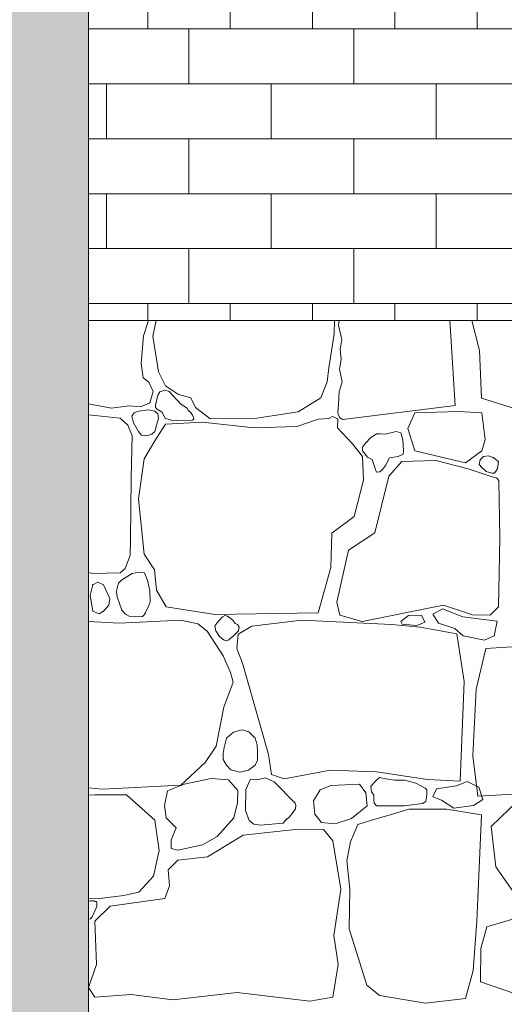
# Model space of a CAD drawing. Header units: millimetres. Extents: x 16408 to 141596, y -21057 to 26364.
# Tile 98 of 115: x 59757 to 60348, y -3564 to -2363. Entities that reach past the tile are written whole.
import ezdxf

# ---------------------------------------------------------------- set-up
doc = ezdxf.new("R2010")
doc.units = ezdxf.units.MM
doc.header["$MEASUREMENT"] = 0
doc.linetypes.add('Wipeout_Contour', pattern=[1000, 0, -1000])
doc.layers.add('0_Nr_pióra__101', color=7, linetype='Continuous', lineweight=5, true_color=0xb2b2b2)
doc.layers.add('_elementy3d_Nr_pióra__101', color=7, linetype='Continuous', lineweight=5, true_color=0xb2b2b2)
doc.layers.add('0_Nr_pióra__24', color=7, linetype='Continuous', lineweight=15)
doc.layers.add('_elementy3d', color=7, linetype='Continuous')

# ---------------------------------------------------------------- blocks, each defined once
blk = doc.blocks.new('*X6')
at = {"layer": '_elementy3d_Nr_pióra__101', "color": 253, "linetype": 'Continuous', "lineweight": 5, "true_color": 0xb2b2b2}
for p, q in [((59907.7, -2748.7), (59913.8, -2730)), ((59923.2, -2730), (59919.1, -2749.2)), ((60140.3, -2746.5), (60140.7, -2730)), ((60146.5, -2730), (60145.6, -2735.7)), ((60145.6, -2735.7), (60149.6, -2753.2)), ((60287.8, -2833.7), (60281.5, -2730)), ((60317.7, -2766.7), (60308.3, -2730)), ((59904.7, -2782.7), (59907.7, -2748.7)), ((59919.1, -2749.2), (59926, -2792.6)), ((60133.8, -2787.9), (60140.3, -2746.5)), ((60149.6, -2753.2), (60147.7, -2765.4)), ((60147.7, -2765.4), (60148.8, -2777.2)), ((60320, -2824.8), (60317.7, -2766.7)), ((59907.4, -2800), (59904.7, -2782.7)), ((60148.8, -2777.2), (60146.6, -2789.7)), ((59926, -2792.6), (59934.4, -2809.9)), ((60131.8, -2805.2), (60133.8, -2787.9)), ((60146.6, -2789.7), (60150, -2804.9)), ((59914.4, -2805.5), (59907.4, -2800)), ((59919.6, -2816.9), (59914.4, -2805.5)), ((59934.4, -2809.9), (59950.5, -2820.6)), ((60123.9, -2824.5), (60131.8, -2805.2)), ((60150, -2804.9), (60146.5, -2817.3)), ((59915.6, -2830.5), (59919.6, -2816.9)), ((59925.4, -2821.1), (59922.2, -2833.4)), ((59927.6, -2817.4), (59925.4, -2821.1)), ((59933.6, -2815.2), (59927.6, -2817.4)), ((59938.9, -2816.8), (59933.6, -2815.2)), ((59953.4, -2832.1), (59938.9, -2816.8)), ((59950.5, -2820.6), (59965.4, -2824.5)), ((60146.5, -2817.3), (60145.5, -2832.4)), ((59840.5, -2831.8), (59868.6, -2837.2)), ((59868.6, -2837.2), (59889.9, -2834.2)), ((59889.9, -2834.2), (59904, -2835.7)), ((59904, -2835.7), (59915.6, -2830.5)), ((59922.2, -2833.4), (59922.4, -2836.5)), ((59956.5, -2834.4), (59953.4, -2832.1)), ((59960.8, -2837.2), (59956.5, -2834.4)), ((59965.4, -2824.5), (59971.1, -2836.2)), ((60096.2, -2841.6), (60123.9, -2824.5)), ((60145.5, -2832.4), (60144.9, -2843)), ((60150.9, -2850.8), (60287.8, -2833.7)), ((60408.9, -2852.7), (60320, -2824.8)), ((59879.2, -2849.5), (59840.5, -2845.2)), ((59896.4, -2842.7), (59893.6, -2846.7)), ((59901.5, -2840.6), (59896.4, -2842.7)), ((59914.1, -2839.3), (59901.5, -2840.6)), ((59921.6, -2840.6), (59914.1, -2839.3)), ((59925.2, -2844), (59921.6, -2840.6)), ((59922.4, -2836.5), (59924.3, -2838.2)), ((59924.3, -2838.2), (59930.4, -2841.9)), ((59926.1, -2849.4), (59925.2, -2844)), ((59930.4, -2841.9), (59934.3, -2849.9)), ((59962.3, -2839.9), (59960.8, -2837.2)), ((59965.4, -2842.6), (59962.3, -2839.9)), ((59967.7, -2845.8), (59965.4, -2842.6)), ((59968.9, -2848.5), (59967.7, -2845.8)), ((59971.1, -2836.2), (59988.7, -2849.8)), ((60040.7, -2850.3), (60096.2, -2841.6)), ((60144.9, -2843), (60146.6, -2848.6)), ((60238.6, -2843), (60230, -2862)), ((60292, -2841), (60238.6, -2843)), ((60320.3, -2843), (60292, -2841)), ((60324.4, -2875.2), (60320.3, -2843)), ((59888.8, -2858), (59879.2, -2849.5)), ((59893.8, -2871), (59888.8, -2858)), ((59893.6, -2846.7), (59895.4, -2855.1)), ((59895.4, -2855.1), (59901.5, -2865.4)), ((59921.6, -2865.4), (59926.1, -2849.4)), ((59934.4, -2856.5), (59921.6, -2877.1)), ((59934.3, -2849.9), (59939.9, -2851.1)), ((59979.5, -2854), (59934.4, -2856.5)), ((59939.9, -2851.1), (59943.2, -2852.4)), ((59943.2, -2852.4), (59948.1, -2852.1)), ((59948.1, -2852.1), (59967.5, -2851.6)), ((59967.5, -2851.6), (59969, -2850.4)), ((59969, -2850.4), (59968.9, -2848.5)), ((60042.4, -2861.2), (59979.5, -2854)), ((59988.7, -2849.8), (60040.7, -2850.3)), ((60120.7, -2850.5), (60094.7, -2859.5)), ((60133.8, -2849.7), (60120.7, -2850.5)), ((60138.2, -2847.4), (60133.8, -2849.7)), ((60144.6, -2850.1), (60138.2, -2847.4)), ((60144.2, -2861.2), (60144.6, -2850.1)), ((60146.6, -2848.6), (60150.9, -2850.8)), ((59901.5, -2865.4), (59905.5, -2870)), ((59905.5, -2870), (59912, -2870.7)), ((59912, -2870.7), (59918.1, -2868.8)), ((59918.1, -2868.8), (59921.6, -2865.4)), ((60094.7, -2859.5), (60042.4, -2861.2)), ((60162.6, -2880.8), (60144.2, -2861.2)), ((60192.4, -2868.4), (60185.1, -2873)), ((60197, -2868.3), (60192.4, -2868.4)), ((60202.7, -2868.9), (60197, -2868.3)), ((60216.1, -2865.4), (60202.7, -2868.9)), ((60221.7, -2867.3), (60216.1, -2865.4)), ((60223.9, -2875.6), (60221.7, -2867.3)), ((60230, -2862), (60238.6, -2889.1)), ((59892.5, -2921.5), (59893.8, -2871)), ((59921.6, -2877.1), (59908.7, -2898.8)), ((60174.9, -2895.9), (60162.6, -2880.8)), ((60178.4, -2879.7), (60174.9, -2884.9)), ((60185.1, -2873), (60178.4, -2879.7)), ((60224.8, -2889.2), (60223.9, -2875.6)), ((60320.3, -2889.1), (60324.4, -2875.2)), ((60174.9, -2884.9), (60174.9, -2889.1)), ((60174.9, -2889.1), (60180.8, -2896.7)), ((60218.3, -2895.9), (60224.6, -2893.3)), ((60224.6, -2893.3), (60224.8, -2889.2)), ((60238.6, -2889.1), (60300.5, -2903.8)), ((60300.5, -2903.8), (60320.3, -2889.1)), ((59908.7, -2898.8), (59901.5, -2947.6)), ((60175.9, -2924.8), (60174.9, -2895.9)), ((60180.8, -2896.7), (60186.8, -2899.7)), ((60186.8, -2899.7), (60190.5, -2912)), ((60202.8, -2907.1), (60207.7, -2897.7)), ((60223, -2902.3), (60207.1, -2920.1)), ((60207.7, -2897.7), (60218.3, -2895.9)), ((60264.1, -2900.8), (60223, -2902.3)), ((60303.7, -2911), (60264.1, -2900.8)), ((60317.2, -2905.8), (60318.2, -2900)), ((60320.3, -2909.6), (60317.2, -2905.8)), ((60318.2, -2900), (60322.6, -2896)), ((60322.6, -2896), (60328.6, -2895.2)), ((60328.6, -2895.2), (60334.2, -2897.2)), ((60334.2, -2897.2), (60340.8, -2902.3)), ((60340.8, -2902.3), (60339.7, -2910.8)), ((60190.5, -2912), (60191.9, -2915.3)), ((60191.9, -2915.3), (60195.8, -2914.8)), ((60195.8, -2914.8), (60199.3, -2912.1)), ((60199.3, -2912.1), (60202.8, -2907.1)), ((60330.5, -2920.1), (60303.7, -2911)), ((60325.8, -2914.2), (60320.3, -2909.6)), ((60332.5, -2916.6), (60325.8, -2914.2)), ((60335.5, -2916.3), (60332.5, -2916.6)), ((60337.1, -2914.6), (60335.5, -2916.3)), ((60339.7, -2910.8), (60337.1, -2914.6)), ((59891.8, -2996.8), (59892.5, -2921.5)), ((60164.8, -2969.2), (60175.9, -2924.8)), ((60207.1, -2920.1), (60189.8, -2989)), ((60338.5, -2922.4), (60330.5, -2920.1)), ((60341.1, -2925.4), (60338.5, -2922.4)), ((60341.1, -2927.8), (60341.1, -2925.4)), ((60341.4, -2948.1), (60341.1, -2927.8)), ((59901.5, -2947.6), (59908.4, -3015.2)), ((60342.4, -2995.9), (60341.4, -2948.1)), ((60137.3, -2989.5), (60164.8, -2969.2)), ((60136.3, -3031.3), (60137.3, -2989.5)), ((60189.8, -2989), (60157.6, -3010.5)), ((59891.3, -3016.9), (59891.8, -2996.8)), ((60340.9, -3079.4), (60342.4, -2995.9)), ((60157.6, -3010.5), (60143.5, -3073.7)), ((59885.3, -3032.7), (59891.3, -3016.9)), ((59908.4, -3015.2), (59921.3, -3034.3)), ((59840.5, -3037.6), (59846.1, -3038.9)), ((59846.1, -3038.9), (59879.2, -3037.8)), ((59879.2, -3037.8), (59885.3, -3032.7)), ((59902.7, -3037), (59893.9, -3039)), ((59908.9, -3037.9), (59902.7, -3037)), ((59911.4, -3044), (59908.9, -3037.9)), ((59921.3, -3034.3), (59923.8, -3059.3)), ((60120.7, -3086.8), (60136.3, -3031.3)), ((59851.9, -3049.4), (59845.8, -3052.6)), ((59858.9, -3052.6), (59851.9, -3049.4)), ((59877.1, -3050.7), (59875.6, -3056.1)), ((59881.2, -3046.5), (59877.1, -3050.7)), ((59893.9, -3039), (59881.2, -3046.5)), ((59913.2, -3048.6), (59911.4, -3044)), ((59915.3, -3059.9), (59913.2, -3048.6)), ((59845.8, -3052.6), (59842.6, -3065.8)), ((59866.8, -3069.5), (59858.9, -3052.6)), ((59875.6, -3056.1), (59874.8, -3061.3)), ((59874.8, -3061.3), (59875.7, -3067.3)), ((59915.9, -3073.2), (59915.3, -3059.9)), ((59923.8, -3059.3), (59935.4, -3079.6)), ((59842.6, -3065.8), (59845.8, -3084.8)), ((59865.6, -3077.4), (59866.8, -3069.5)), ((59875.7, -3067.3), (59881.2, -3083.6)), ((59913.6, -3079.8), (59915.9, -3073.2)), ((60143.5, -3073.7), (60147.2, -3089.8)), ((59845.8, -3084.8), (59853.6, -3088.1)), ((59853.6, -3088.1), (59858.9, -3084.8)), ((59858.9, -3084.8), (59865.6, -3077.4)), ((59881.2, -3083.6), (59885.8, -3088.6)), ((59910.2, -3086.9), (59911.4, -3083.6)), ((59911.4, -3083.6), (59913.6, -3079.8)), ((59935.4, -3079.6), (59994.6, -3088.8)), ((59994.6, -3088.8), (60120.7, -3086.8)), ((60174.4, -3097.2), (60273.5, -3077.4)), ((60272.6, -3082.1), (60260.5, -3088.3)), ((60297.3, -3091.6), (60272.6, -3082.1)), ((60273.5, -3077.4), (60309.2, -3089.3)), ((60330.5, -3089.8), (60340.9, -3079.4)), ((59878, -3099.5), (59840.5, -3097.4)), ((59953.4, -3095.7), (59878, -3099.5)), ((59885.8, -3088.6), (59891.1, -3091.4)), ((59891.1, -3091.4), (59898.5, -3091.5)), ((59898.5, -3091.5), (59906.7, -3091.3)), ((59906.7, -3091.3), (59908.4, -3089.3)), ((59908.4, -3089.3), (59910.2, -3086.9)), ((59974.1, -3100.2), (59953.4, -3095.7)), ((60000.6, -3095.7), (59997, -3099.4)), ((60003.9, -3091.5), (60000.6, -3095.7)), ((60007.1, -3090.1), (60003.9, -3091.5)), ((60010.2, -3090.8), (60007.1, -3090.1)), ((60016.7, -3095.7), (60010.2, -3090.8)), ((60019.4, -3099.7), (60016.7, -3095.7)), ((60100.9, -3095.7), (60039.7, -3102.9)), ((60210.1, -3101.2), (60100.9, -3095.7)), ((60147.2, -3089.8), (60174.4, -3097.2)), ((60221.7, -3097.5), (60230.8, -3090.1)), ((60223.2, -3100.7), (60221.7, -3097.5)), ((60230.8, -3090.1), (60246.7, -3089.5)), ((60250.8, -3098.3), (60241.1, -3102.2)), ((60246.7, -3089.5), (60250.8, -3098.3)), ((60260.5, -3088.3), (60267.6, -3099.5)), ((60322.7, -3095.1), (60297.3, -3091.6)), ((60309.2, -3089.3), (60330.5, -3089.8)), ((60339.1, -3096.9), (60322.7, -3095.1)), ((60335.3, -3114.8), (60339.1, -3096.9)), ((59985.5, -3109.1), (59974.1, -3100.2)), ((60005, -3139.1), (59985.5, -3109.1)), ((59997, -3099.4), (59994.9, -3102.7)), ((59994.9, -3102.7), (59996, -3108.9)), ((59996, -3108.9), (60000.6, -3115.6)), ((60016.7, -3115.6), (60023.7, -3108.7)), ((60022.4, -3101.2), (60019.4, -3099.7)), ((60024.3, -3104.4), (60022.4, -3101.2)), ((60039.7, -3102.9), (60023.1, -3112.8)), ((60023.7, -3108.7), (60024.3, -3104.4)), ((60245, -3104.4), (60210.1, -3101.2)), ((60241.1, -3102.2), (60223.2, -3100.7)), ((60289.8, -3112.3), (60245, -3104.4)), ((60267.6, -3099.5), (60287.3, -3106)), ((60287.3, -3106), (60297.6, -3114.8)), ((60000.6, -3115.6), (60006.2, -3120)), ((60006.2, -3120), (60009, -3120.8)), ((60009, -3120.8), (60011.9, -3119.9)), ((60011.9, -3119.9), (60014, -3117.8)), ((60014, -3117.8), (60016.7, -3115.6)), ((60023.1, -3112.8), (60021.4, -3130.4)), ((60298.8, -3170.5), (60289.8, -3112.3)), ((60297.6, -3114.8), (60323.5, -3120.1)), ((60323.5, -3120.1), (60335.3, -3114.8)), ((60021.4, -3130.4), (60028.4, -3148)), ((60325.1, -3130.1), (60313.4, -3179.9)), ((60369.9, -3127.4), (60325.1, -3130.1)), ((60013.7, -3159.4), (60005, -3139.1)), ((60028.4, -3148), (60049.9, -3223.8)), ((60017.2, -3171.3), (60013.7, -3159.4)), ((60294.1, -3292.1), (60298.8, -3170.5)), ((60005.8, -3201.7), (60017.2, -3171.3)), ((60313.4, -3179.9), (60309.5, -3261.3)), ((59996.4, -3249.3), (60005.8, -3201.7)), ((60027.9, -3229.4), (60017.6, -3232.3)), ((60036.1, -3231.9), (60027.9, -3229.4)), ((60049.9, -3223.8), (60060.3, -3259.5)), ((60008.9, -3239.5), (60006.1, -3251.1)), ((60017.6, -3232.3), (60008.9, -3239.5)), ((60044.1, -3239.5), (60036.1, -3231.9)), ((60046.4, -3248), (60044.1, -3239.5)), ((59983, -3269.4), (59996.4, -3249.3)), ((60006.1, -3251.1), (60004.9, -3258.4)), ((60046.7, -3257.4), (60046.4, -3248)), ((60004.9, -3258.4), (60004.8, -3265.9)), ((60004.8, -3265.9), (60008.9, -3272.6)), ((60044.1, -3272.6), (60046.7, -3266.4)), ((60046.7, -3266.4), (60046.7, -3257.4)), ((60060.3, -3259.5), (60063.7, -3284)), ((60309.5, -3261.3), (60315.5, -3310.3)), ((59953.4, -3297.1), (59983, -3269.4)), ((60008.9, -3272.6), (60014.1, -3278.2)), ((60014.1, -3278.2), (60025.2, -3281)), ((60025.2, -3281), (60035.9, -3278.9)), ((60035.9, -3278.9), (60044.1, -3272.6)), ((60079.3, -3289.2), (60135.8, -3278.8)), ((60135.8, -3278.8), (60192, -3280.8)), ((59990.4, -3288.9), (59957.5, -3295.9)), ((60011.5, -3290.7), (59990.4, -3288.9)), ((60022.6, -3303.5), (60011.5, -3290.7)), ((60038.2, -3289.9), (60032.7, -3302.3)), ((60047.9, -3290.3), (60038.2, -3289.9)), ((60056.6, -3288), (60047.9, -3290.3)), ((60067, -3293.1), (60056.6, -3288)), ((60063.7, -3284), (60079.3, -3289.2)), ((60192, -3290.9), (60185.1, -3298.1)), ((60192, -3280.8), (60254.2, -3290.2)), ((60195.6, -3287.5), (60192, -3290.9)), ((60203.4, -3289.4), (60195.6, -3287.5)), ((60214.1, -3291.1), (60203.4, -3289.4)), ((60226.2, -3290.9), (60214.1, -3291.1)), ((60239.9, -3294.5), (60226.2, -3290.9)), ((60254.2, -3290.2), (60294.1, -3292.1)), ((59840.5, -3300.2), (59857.9, -3302.1)), ((59857.9, -3302.1), (59953.4, -3297.1)), ((59957.5, -3295.9), (59936.9, -3304)), ((60032.7, -3302.3), (60032.3, -3327.8)), ((60092.7, -3318.9), (60067, -3293.1)), ((60123.4, -3302.8), (60115.1, -3316.2)), ((60136.3, -3297.3), (60123.4, -3302.8)), ((60171, -3295.9), (60136.3, -3297.3)), ((60179.1, -3306.5), (60171, -3295.9)), ((60185.1, -3298.1), (60185.7, -3305.2)), ((60245.8, -3297.8), (60239.9, -3294.5)), ((60251.4, -3300.5), (60245.8, -3297.8)), ((60253.5, -3302.9), (60251.4, -3300.5)), ((60253.5, -3308), (60253.5, -3302.9)), ((60260.6, -3311.2), (60265.3, -3301.4)), ((60265.3, -3301.4), (60289.5, -3297.8)), ((60289.5, -3297.8), (60302.5, -3292.4)), ((60302.5, -3292.4), (60316.9, -3299.6)), ((60316.9, -3299.6), (60321.6, -3314.4)), ((59848.2, -3308.7), (59840.5, -3309.1)), ((59886.9, -3309), (59848.2, -3308.7)), ((59902.2, -3322.4), (59886.9, -3309)), ((59936.9, -3304), (59933.2, -3322)), ((60022.4, -3318.4), (60022.6, -3303.5)), ((60180.5, -3322.1), (60179.1, -3306.5)), ((60185.7, -3305.2), (60188.6, -3309.4)), ((60188.6, -3309.4), (60188.5, -3313.7)), ((60188.5, -3313.7), (60189, -3318.8)), ((60251.9, -3316.8), (60253, -3311.9)), ((60253, -3311.9), (60253.5, -3308)), ((60271, -3315.5), (60260.6, -3311.2)), ((60321.6, -3314.4), (60310.4, -3322)), ((60315.5, -3310.3), (60404.2, -3305.8)), ((59921.6, -3339.7), (59902.2, -3322.4)), ((59933.2, -3322), (59935.2, -3337)), ((60018.1, -3336.8), (60022.4, -3318.4)), ((60090.2, -3329.9), (60093.1, -3325.7)), ((60093.7, -3321.5), (60092.7, -3318.9)), ((60093.1, -3325.7), (60093.7, -3321.5)), ((60115.1, -3316.2), (60116.7, -3332.3)), ((60161.3, -3337.5), (60180.5, -3322.1)), ((60189, -3318.8), (60192, -3322.1)), ((60192, -3322.1), (60226.2, -3322.1)), ((60231.4, -3326.3), (60208.6, -3333.3)), ((60226.2, -3322.1), (60248, -3319.4)), ((60254.4, -3326.3), (60231.4, -3326.3)), ((60248, -3319.4), (60251.9, -3316.8)), ((60277.5, -3326.3), (60254.4, -3326.3)), ((60286.2, -3324.9), (60271, -3315.5)), ((60320.1, -3333.4), (60277.5, -3326.3)), ((60310.4, -3322), (60286.2, -3324.9)), ((60364.9, -3315.8), (60331.6, -3347.5)), ((59935.2, -3337), (59947.6, -3349.1)), ((59997.6, -3359.5), (60018.1, -3336.8)), ((60032.3, -3327.8), (60036.8, -3340.3)), ((60078.1, -3343.2), (60081.9, -3339)), ((60081.8, -3339.2), (60086, -3335.5)), ((60086, -3335.5), (60090.2, -3329.9)), ((60116.7, -3332.3), (60124.7, -3342.4)), ((60141.7, -3344.2), (60161.3, -3337.5)), ((60208.6, -3333.3), (60184.6, -3340.2)), ((60314.4, -3463), (60320.1, -3333.4)), ((59926.8, -3376.6), (59921.6, -3339.7)), ((59947.6, -3349.1), (59941.4, -3363.7)), ((60096.4, -3350.6), (60029.1, -3358)), ((60036.8, -3340.3), (60042.5, -3344.5)), ((60042.5, -3344.5), (60050.4, -3345.9)), ((60050.4, -3345.9), (60078.1, -3343.2)), ((60127.4, -3351.1), (60096.4, -3350.6)), ((60124.7, -3342.4), (60141.7, -3344.2)), ((60138.8, -3364.9), (60127.4, -3351.1)), ((60169.2, -3344.8), (60160.2, -3366.3)), ((60184.6, -3340.2), (60169.2, -3344.8)), ((60331.6, -3347.5), (60337.5, -3396.5)), ((59979.8, -3369.7), (59997.6, -3359.5)), ((60029.1, -3358), (59985.7, -3384.3)), ((59941.4, -3363.7), (59941.6, -3374.1)), ((59941.6, -3374.1), (59949.6, -3376.4)), ((59949.6, -3376.4), (59979.8, -3369.7)), ((60148.4, -3423.9), (60138.8, -3364.9)), ((60160.2, -3366.3), (60155.6, -3388.9)), ((59920.1, -3408.1), (59926.8, -3376.6)), ((59985.7, -3384.3), (59949.6, -3388.5)), ((59949.6, -3388.5), (59937.9, -3400.4)), ((60155.6, -3388.9), (60159.5, -3423.7)), ((60337.5, -3396.5), (60364.9, -3435.8)), ((59902.2, -3427.4), (59920.1, -3408.1)), ((59937.9, -3400.4), (59939.6, -3419.7)), ((59939.6, -3419.7), (59933.9, -3435.3)), ((59840.5, -3434.7), (59854.2, -3435.1)), ((59854.2, -3435.1), (59883.7, -3431.6)), ((59883.7, -3431.6), (59902.2, -3427.4)), ((60139.8, -3480.4), (60148.4, -3423.9)), ((60159.5, -3423.7), (60158.6, -3472.2)), ((59842.9, -3438.2), (59840.5, -3438.6)), ((59847, -3438.3), (59842.9, -3438.2)), ((59845.2, -3457.8), (59851, -3444.9)), ((59848.3, -3438.8), (59847, -3438.3)), ((59867.1, -3444.5), (59848.2, -3462.8)), ((59850.3, -3439.1), (59848.3, -3438.8)), ((59850.9, -3441.5), (59850.3, -3439.1)), ((59851, -3444.9), (59850.9, -3441.5)), ((59933.9, -3435.3), (59867.1, -3444.5)), ((59843, -3460.1), (59845.2, -3457.8)), ((60382.1, -3453.4), (60326.6, -3470)), ((59840.5, -3460.4), (59843, -3460.1)), ((59848.2, -3462.8), (59850.5, -3515.8)), ((60309.7, -3523.2), (60314.4, -3463)), ((60326.6, -3470), (60319.1, -3496.4)), ((60145, -3515.8), (60139.8, -3480.4)), ((60158.6, -3472.2), (60180.1, -3540.8)), ((60319.1, -3496.4), (60318.6, -3536.8)), ((59850.5, -3515.8), (59840.6, -3544)), ((60138.8, -3555.7), (60145, -3515.8)), ((60300.3, -3557.2), (60309.7, -3523.2)), ((60180.1, -3540.8), (60195.5, -3553.7)), ((60318.6, -3536.8), (60382.1, -3558.9)), ((59840.6, -3544), (59848.2, -3555.7)), ((59848.2, -3555.7), (59892.6, -3552.5)), ((59892.6, -3552.5), (59943.6, -3558.9)), ((59943.6, -3558.9), (60021.9, -3550)), ((60021.9, -3550), (60110.5, -3560.6)), ((60195.5, -3553.7), (60251.5, -3563.1)), ((60110.5, -3560.6), (60138.8, -3555.7)), ((60251.5, -3563.1), (60300.3, -3557.2))]:
    blk.add_line(p, q, dxfattribs=at)
for p in [(59915.6, -2830.5), (60338.5, -2922.4), (59845.8, -3052.6), (59858.9, -3084.8), (60016.7, -3115.6)]:
    blk.add_point(p, dxfattribs=at)
blk = doc.blocks.new('Wypełnienie_3_1', base_point=(0, 0))
at = {"color": 254, "linetype": 'Wipeout_Contour', "lineweight": 0, "ltscale": 312903.522761}
blk.add_wipeout([(63218.7, -5468.7), (64586.2, -5504.4), (64586.2, -2730), (59840.5, -2730), (59840.5, -5380)], dxfattribs=at).dxf.layer = '_elementy3d'
at = {"layer": '_elementy3d_Nr_pióra__101', "color": 253, "linetype": 'Continuous', "lineweight": 5, "true_color": 0xb2b2b2, "flags": 128}
blk.add_lwpolyline([(63218.7, -5468.7), (64586.2, -5504.4), (64586.2, -2730), (59840.5, -2730), (59840.5, -5380)], close=True, dxfattribs=at)
at = {"layer": '_elementy3d_Nr_pióra__101', "color": 253, "linetype": 'Continuous', "lineweight": 5, "true_color": 0xb2b2b2}
blk.add_blockref('*X6', (0, 0), dxfattribs=at)

msp = doc.modelspace()

# ---------------------------------------------------------------- block references
at = {"layer": '_elementy3d_Nr_pióra__101', "color": 253, "linetype": 'Continuous', "lineweight": 5, "true_color": 0xb2b2b2}
msp.add_blockref('Wypełnienie_3_1', (0, 0), dxfattribs=at)

# ---------------------------------------------------------------- next in the draw order: hatches: boundary and pattern name
at = {"layer": '0_Nr_pióra__101', "linetype": 'Continuous', "lineweight": 5, "true_color": 0xb2b2b2}
h = msp.add_hatch(dxfattribs=at)
h.set_pattern_fill('Cegła___wiązanie_pospoli_05', color=253, style=0, pattern_type=2)
h.set_pattern_definition([(0, (61571.04, -1369.584), (0, 67), []), (90, (61571.04, -1369.58), (-201, 0), [67, -67]), (90, (61671.54, -1302.58), (-201, 0), [67, -201, 67, -67]), (90, (61621.29, -1168.58), (-100.5, 0), [67, -335])])
h.paths.add_polyline_path([(58555.9, -880), (58625.9, -880), (58625.9, -2016.9), (59840.5, -2016.9), (59840.5, -2238.2), (59840.5, -2246.2), (59841.1, -1846.7), (60108, -1660.8), (61921.1, -397.8), (63356.1, -400), (63356.1, 700), (63386.1, 700), (63386.1, -400), (63401.1, -400), (63401.1, -424.8), (63369.2, -424.8), (63369.2, -595.2), (63401.1, -595.2), (63401.1, -615), (61921.1, -617.2), (60116.1, -1871.4), (60116.1, -1883.9), (60096.9, -1883.9), (60096.5, -2238.2), (59840.5, -2246.2), (59840.5, -2730), (63226.1, -2730), (64586.2, -2730), (64586.2, 2765.3), (58555.9, 2765.3)])
h.paths.add_polyline_path([(62007, 2415.3), (62146.2, 2149.6), (62146.2, -250.4), (63176.1, -250.4), (63176.2, 2149.6), (63328.4, 2408.1, 0.259295)], flags=0)
at = {"layer": '_elementy3d_Nr_pióra__101', "linetype": 'Continuous', "lineweight": 0, "true_color": 0x353535}
msp.add_hatch(color=250, dxfattribs=at).paths.add_polyline_path([(58325.8, -6533.6), (59840.5, -6533.6), (59840.5, -2016.9), (58625.9, -2016.9), (58625.9, -880), (58325.8, -880)])

# ---------------------------------------------------------------- next in the draw order: linework, layer by layer
at = {"layer": '0_Nr_pióra__24', "color": 7, "linetype": 'Continuous', "lineweight": 15}
msp.add_lwpolyline([(58325.8, -880), (58625.9, -880), (58625.9, -2016.9), (59840.5, -2016.9), (59840.5, -5380)], dxfattribs=at)

doc.saveas('drawing.dxf')
